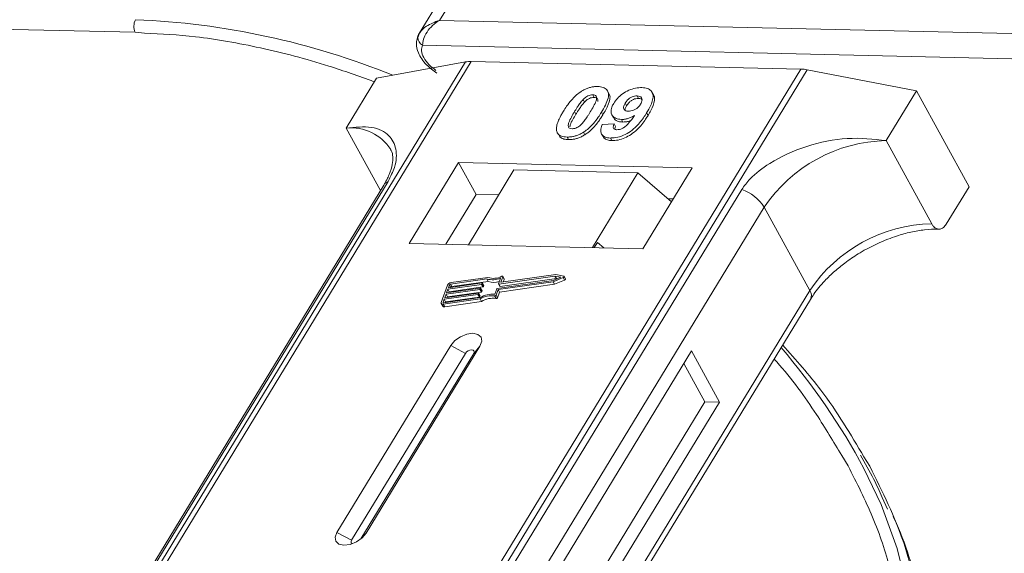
# Model space of a CAD drawing. Header units: millimetres. Extents: x -645 to 830, y -176 to 857.
# Tile 65 of 76: x 380 to 424, y 785 to 808. Entities that reach past the tile are written whole.
import ezdxf

# ---------------------------------------------------------------- set-up
doc = ezdxf.new("R2010")
doc.units = ezdxf.units.MM

msp = doc.modelspace()

# ---------------------------------------------------------------- linework, layer by layer
at = {"color": 7, "linetype": 'Continuous', "lineweight": 15}
for p, q in [((399.271, 810.569), (397.59, 807.806)), ((398.491, 808.394), (400.004, 810.88)), ((352.97, 808.599), (385.017, 807.863)), ((444.027, 807.35), (398.491, 808.394)), ((385.017, 807.863), (385.425, 807.833)), ((397.607, 807.833), (397.528, 807.638)), ((397.742, 807.291), (444.001, 806.23)), ((399.647, 806.55), (380.036, 774.322)), ((380.278, 774.316), (399.904, 806.569)), ((395.707, 805.825), (399.647, 806.55)), ((399.904, 806.569), (414.499, 806.235)), ((414.499, 806.235), (394.873, 773.981)), ((395.173, 773.974), (414.783, 806.203)), ((414.783, 806.203), (419.627, 805.277)), ((395.707, 805.825), (394.362, 803.616)), ((406, 805.157), (405.938, 805.27)), ((418.282, 803.067), (419.627, 805.277)), ((419.627, 805.277), (421.955, 801.021)), ((404.857, 804.883), (404.919, 804.769)), ((405.282, 805.093), (405.344, 804.98)), ((407.311, 804.935), (407.249, 805.048)), ((407.969, 805.098), (407.907, 805.212)), ((404.478, 804.351), (404.54, 804.238)), ((406.722, 804.725), (406.784, 804.611)), ((405.731, 804.206), (405.668, 804.319)), ((406.133, 804.203), (406.195, 804.089)), ((406.552, 804.001), (406.614, 803.888)), ((407.731, 804.179), (407.669, 804.293)), ((394.362, 803.616), (395.876, 800.848)), ((405.705, 803.772), (406.231, 803.807)), ((406.231, 803.807), (406.293, 803.694)), ((403.762, 803.347), (403.824, 803.233)), ((404.144, 803.223), (404.206, 803.11)), ((404.87, 803.434), (404.932, 803.321)), ((405.673, 803.353), (405.735, 803.24)), ((406.064, 803.179), (406.126, 803.066)), ((420.3, 799.379), (418.282, 803.067)), ((399.34, 802.101), (397.155, 798.511)), ((409.684, 801.864), (399.34, 802.101)), ((399.34, 802.101), (400.116, 800.683)), ((401.79, 801.765), (399.774, 798.451)), ((407.286, 801.639), (401.79, 801.765)), ((407.499, 798.273), (409.684, 801.864)), ((405.269, 798.324), (407.286, 801.639)), ((407.286, 801.639), (408.765, 800.354)), ((396.024, 801.091), (382.243, 778.442)), ((382.435, 778.61), (396.217, 801.259)), ((411.881, 800.9), (398.099, 778.25)), ((420.946, 799.364), (421.955, 801.021)), ((400.116, 800.683), (398.772, 798.474)), ((401.118, 800.66), (400.116, 800.683)), ((408.843, 800.483), (408.612, 800.488)), ((399.096, 777.461), (412.878, 800.11)), ((414.895, 796.422), (412.878, 800.11)), ((397.155, 798.511), (407.499, 798.273)), ((405.493, 798.552), (405.353, 798.322)), ((405.768, 798.313), (405.493, 798.552)), ((400.594, 796.936), (398.984, 796.708)), ((400.642, 797.004), (399.007, 796.772)), ((400.656, 796.823), (400.594, 796.936)), ((401.109, 796.722), (401.198, 796.969)), ((403.608, 797.062), (401.124, 796.709)), ((401.186, 796.595), (403.67, 796.948)), ((401.215, 796.797), (401.298, 797.028)), ((403.647, 797.128), (401.23, 796.784)), ((401.359, 796.931), (401.297, 797.045)), ((401.298, 797.028), (401.36, 796.915)), ((403.533, 796.809), (403.975, 796.995)), ((403.539, 796.87), (403.864, 797.007)), ((403.864, 797.007), (403.608, 797.062)), ((403.67, 796.948), (403.608, 797.062)), ((403.996, 797.054), (403.647, 797.128)), ((403.67, 796.948), (403.706, 796.94)), ((403.975, 796.995), (404.037, 796.881)), ((404.073, 796.931), (404.011, 797.044)), ((398.849, 796.658), (398.574, 795.892)), ((398.806, 796.319), (400.3, 796.531)), ((400.357, 796.691), (398.863, 796.479)), ((398.886, 796.543), (400.38, 796.755)), ((398.932, 796.67), (398.886, 796.543)), ((398.925, 796.365), (400.419, 796.577)), ((398.993, 796.558), (398.932, 796.67)), ((398.984, 796.708), (399.047, 796.594)), ((399.047, 796.594), (400.656, 796.823)), ((400.315, 796.518), (400.303, 796.486)), ((400.377, 796.413), (400.315, 796.526)), ((400.377, 796.405), (400.315, 796.518)), ((400.419, 796.577), (400.357, 796.691)), ((400.395, 796.742), (400.384, 796.71)), ((400.446, 796.596), (400.384, 796.71)), ((400.457, 796.636), (400.395, 796.75)), ((400.457, 796.628), (400.395, 796.742)), ((400.446, 796.596), (400.457, 796.628)), ((400.94, 796.252), (401.029, 796.498)), ((401.055, 796.517), (403.539, 796.87)), ((401.094, 796.462), (403.533, 796.809)), ((401.11, 796.714), (401.172, 796.6)), ((401.186, 796.595), (401.124, 796.709)), ((401.156, 796.349), (403.595, 796.695)), ((401.222, 796.785), (401.215, 796.797)), ((401.317, 796.797), (401.36, 796.915)), ((403.595, 796.695), (403.533, 796.809)), ((403.595, 796.695), (404.037, 796.881)), ((398.686, 795.878), (400.296, 796.107)), ((400.197, 796.244), (398.702, 796.032)), ((398.725, 796.096), (400.22, 796.308)), ((398.783, 796.255), (398.725, 796.096)), ((398.765, 795.918), (400.259, 796.131)), ((400.277, 796.467), (398.783, 796.255)), ((398.845, 796.142), (398.783, 796.255)), ((398.863, 796.479), (398.806, 796.319)), ((398.834, 796.111), (398.845, 796.142)), ((398.845, 796.142), (400.339, 796.354)), ((398.925, 796.365), (398.863, 796.479)), ((398.914, 796.334), (398.925, 796.365)), ((400.259, 796.131), (400.197, 796.244)), ((400.235, 796.295), (400.223, 796.263)), ((400.285, 796.149), (400.223, 796.263)), ((400.296, 796.19), (400.234, 796.303)), ((400.235, 796.295), (400.297, 796.181)), ((400.339, 796.354), (400.277, 796.467)), ((400.285, 796.149), (400.297, 796.181)), ((400.365, 796.373), (400.303, 796.486)), ((400.365, 796.373), (400.377, 796.405)), ((400.936, 796.178), (400.998, 796.065)), ((401.006, 796.215), (401.094, 796.462)), ((401.068, 796.102), (401.006, 796.215)), ((401.068, 796.102), (401.156, 796.349)), ((401.156, 796.349), (401.094, 796.462)), ((414.895, 796.422), (401.153, 773.837)), ((398.575, 795.843), (398.638, 795.73)), ((398.702, 796.032), (398.657, 795.904)), ((398.657, 795.904), (398.671, 795.878)), ((398.663, 795.814), (400.298, 796.046)), ((398.726, 795.701), (398.663, 795.814)), ((398.765, 795.918), (398.702, 796.032)), ((398.726, 795.701), (400.36, 795.933)), ((398.754, 795.888), (398.765, 795.918)), ((400.36, 795.933), (400.298, 796.046)), ((401.42, 773.831), (414.925, 796.026)), ((398.992, 793.987), (393.95, 785.701)), ((395.243, 785.671), (400.285, 793.958)), ((398.992, 793.987), (399.64, 793.636)), ((400.285, 793.958), (400.009, 793.628)), ((399.64, 793.636), (394.598, 785.35)), ((395.012, 785.416), (400.009, 793.628)), ((409.659, 793.742), (402.936, 782.694)), ((410.9, 791.473), (409.659, 793.742)), ((410.254, 791.488), (409.323, 793.19)), ((403.867, 780.992), (410.254, 791.488)), ((404.177, 780.425), (410.9, 791.473)), ((410.9, 791.473), (410.254, 791.488)), ((416.311, 789.11), (416.593, 788.652)), ((417.563, 788.629), (417.292, 789.05)), ((418.105, 787.249), (418.348, 786.723)), ((394.598, 785.35), (393.95, 785.701)), ((395.243, 785.671), (395.073, 785.468))]:
    msp.add_line(p, q, dxfattribs=at)
at = {"color": 7, "linetype": 'Continuous', "lineweight": 15, "flags": 128}
for points in [[(401.249, 797.049), (401.26, 797.053), (401.27, 797.055), (401.28, 797.055), (401.288, 797.053), (401.294, 797.049), (401.298, 797.043), (401.299, 797.036), (401.298, 797.028)], [(403.996, 797.054), (404.005, 797.05), (404.011, 797.045), (404.013, 797.037), (404.011, 797.028), (404.006, 797.018), (403.998, 797.009), (403.987, 797.001), (403.975, 796.995)], [(404.037, 796.881), (404.049, 796.888), (404.06, 796.896), (404.068, 796.905), (404.073, 796.914), (404.075, 796.923), (404.073, 796.931)], [(400.3, 796.531), (400.304, 796.532), (400.307, 796.531), (400.31, 796.53), (400.313, 796.529), (400.315, 796.527), (400.315, 796.524), (400.316, 796.521), (400.315, 796.518)], [(400.38, 796.755), (400.384, 796.755), (400.388, 796.755), (400.391, 796.754), (400.393, 796.752), (400.395, 796.75), (400.396, 796.748), (400.396, 796.745), (400.395, 796.742)], [(401.124, 796.709), (401.12, 796.709), (401.117, 796.709), (401.114, 796.71), (401.111, 796.711), (401.11, 796.714), (401.109, 796.716), (401.109, 796.719), (401.109, 796.722)], [(401.23, 796.784), (401.226, 796.784), (401.222, 796.785), (401.219, 796.785), (401.217, 796.787), (401.215, 796.789), (401.214, 796.792), (401.214, 796.794), (401.215, 796.797)], [(400.22, 796.308), (400.224, 796.308), (400.227, 796.308), (400.23, 796.307), (400.233, 796.305), (400.234, 796.303), (400.235, 796.301), (400.235, 796.298), (400.235, 796.295)], [(398.663, 795.814), (398.64, 795.813), (398.619, 795.815), (398.601, 795.821), (398.586, 795.83), (398.576, 795.842), (398.57, 795.857), (398.57, 795.874), (398.574, 795.892)], [(398.657, 795.904), (398.655, 795.898), (398.655, 795.892), (398.657, 795.887), (398.661, 795.883), (398.665, 795.88), (398.671, 795.878), (398.679, 795.878), (398.686, 795.878)], [(400.285, 793.958), (400.364, 794.17), (400.333, 794.353), (400.196, 794.477), (399.974, 794.525), (399.701, 794.489), (399.419, 794.374), (399.169, 794.198), (398.992, 793.987)], [(400.009, 793.628), (400.031, 793.689), (400.022, 793.74), (399.983, 793.776), (399.92, 793.79), (399.842, 793.779), (399.762, 793.746), (399.691, 793.696), (399.64, 793.636)], [(418.36, 776.095), (418.479, 776.33), (419.06, 777.844), (419.382, 779.484), (419.441, 781.233), (419.238, 783.071), (418.773, 784.98), (418.053, 786.936), (417.293, 788.531)], [(393.95, 785.701), (393.87, 785.489), (393.901, 785.306), (394.038, 785.182), (394.26, 785.134), (394.533, 785.17), (394.816, 785.285), (395.065, 785.461), (395.243, 785.671)], [(394.598, 785.35), (394.575, 785.29), (394.584, 785.238), (394.623, 785.202), (394.627, 785.2)]]:
    msp.add_lwpolyline(points, dxfattribs=at)
at = {"color": 7, "linetype": 'Continuous', "lineweight": 15}
for centre, radius, start, end in [((385.563, 808.131), 0.609, 151.2883, 206.0774), ((383.665, 774.506), 33.944, 67.9083, 87.696), ((397.797, 807.623), 0.269, 148.8877, 176.6325), ((397.918, 807.64), 0.39, 180.1193, 243.2863), ((399.868, 805.306), 1.264, 88.3644, 100.0749), ((414.452, 804.504), 1.731, 78.9596, 88.4511), ((394.579, 801.539), 2.088, 32.7281, 95.9449), ((418.433, 796.373), 6.695, 91.2925, 146.0732), ((396.395, 800.86), 0.437, 114.0472, 148.0355), ((411.303, 799.145), 1.847, 31.4947, 71.765), ((420.451, 792.686), 6.695, 91.2925, 146.0732), ((400.855, 797.71), 0.816, 251.2927, 294.8085), ((400.896, 797.696), 0.737, 249.8549, 298.6145), ((401.342, 796.923), 0.0192, 336.1246, 26.8104), ((399.034, 796.568), 0.206, 97.4207, 153.8527), ((398.993, 796.64), 0.0686, 97.4207, 153.8527), ((399.056, 796.526), 0.0692, 97.5763, 152.4403), ((400.353, 796.725), 0.0343, 277.4207, 333.8527), ((400.415, 796.611), 0.0343, 277.4207, 333.8527), ((400.448, 796.632), 0.00992, 336.9348, 26.0002), ((400.909, 797.545), 0.765, 250.6487, 287.8017), ((401.06, 796.483), 0.0343, 97.4207, 153.8527), ((401.182, 796.608), 0.0134, 216.6597, 287.1115), ((400.192, 796.278), 0.0343, 277.4207, 333.8527), ((400.254, 796.165), 0.0343, 277.4207, 333.8527), ((400.273, 796.501), 0.0343, 277.4207, 333.8527), ((400.838, 795.201), 1.056, 84.4424, 120.9301), ((400.287, 796.185), 0.00992, 336.9348, 26.0002), ((400.787, 795.293), 0.898, 80.3986, 122.9491), ((400.335, 796.388), 0.0343, 277.4207, 333.8527), ((400.849, 795.18), 0.898, 80.3986, 122.9491), ((400.368, 796.409), 0.00992, 336.9348, 26.0002), ((400.946, 796.244), 0.0662, 261.7629, 334.647), ((401.008, 796.13), 0.0662, 261.7629, 334.647), ((414.588, 796.2), 0.38, 332.7392, 35.9387), ((398.702, 795.777), 0.0803, 216.6597, 287.1115), ((391.383, 774.739), 29.353, 28.0253, 40.7284), ((406.521, 780.947), 13.251, 340.9924, 24.3504)]:
    msp.add_arc(centre, radius, start, end, dxfattribs=at)
for points, knots in [([(398.491, 808.394), (398.287, 808.317), (397.971, 808.196), (397.68, 807.946), (397.602, 807.819), (397.566, 807.762)], [0, 0, 0, 0, 0.498413, 0.772937, 1, 1, 1, 1]), ([(398.491, 808.394), (398.385, 808.321), (398.174, 808.174), (397.929, 807.876), (397.766, 807.557), (397.75, 807.376), (397.742, 807.291)], [0, 0, 0, 0, 0.251519, 0.501784, 0.765632, 1, 1, 1, 1]), ([(385.425, 807.833), (386.173, 807.792), (387.83, 807.702), (390.576, 807.206), (393.233, 806.524), (394.92, 805.916), (395.587, 805.676)], [0, 0, 0, 0, 0.233249, 0.517195, 0.809137, 1, 1, 1, 1]), ([(397.556, 807.739), (397.516, 807.615), (397.434, 807.36), (397.529, 806.991), (397.699, 806.68), (397.956, 806.36), (398.217, 806.175), (398.381, 806.059)], [0, 0, 0, 0, 0.2080001, 0.4277837, 0.5804151, 0.736816, 1, 1, 1, 1]), ([(398.332, 806.177), (398.224, 806.26), (398.002, 806.432), (397.779, 806.744), (397.673, 807.052), (397.72, 807.213), (397.742, 807.291)], [0, 0, 0, 0, 0.241864, 0.5, 0.758136, 1, 1, 1, 1]), ([(403.98, 804.363), (404.027, 804.436), (404.132, 804.604), (404.356, 804.895), (404.589, 805.126), (404.761, 805.238), (404.78, 805.25)], [0, 0, 0, 0, 0.236731, 0.537555, 0.949668, 1, 1, 1, 1]), ([(404.78, 805.25), (404.826, 805.278), (404.918, 805.333), (405.066, 805.394), (405.216, 805.437), (405.338, 805.455), (405.435, 805.462), (405.482, 805.461), (405.506, 805.461)], [0, 0, 0, 0, 0.193776, 0.3936, 0.587864, 0.788908, 0.894169, 1, 1, 1, 1]), ([(405.506, 805.461), (405.59, 805.454), (405.759, 805.438), (405.92, 805.324), (405.997, 805.157), (405.958, 804.822), (405.791, 804.533), (405.668, 804.319)], [0, 0, 0, 0, 0.147566, 0.296688, 0.431278, 0.580404, 1, 1, 1, 1]), ([(406.211, 804.715), (406.262, 804.789), (406.362, 804.938), (406.598, 805.145), (406.878, 805.304), (407.184, 805.406), (407.367, 805.413), (407.463, 805.416)], [0, 0, 0, 0, 0.197927, 0.397728, 0.597413, 0.790584, 1, 1, 1, 1]), ([(407.463, 805.416), (407.547, 805.409), (407.716, 805.393), (407.88, 805.276), (407.966, 805.103), (407.942, 804.804), (407.806, 804.522), (407.689, 804.325), (407.669, 804.293)], [0, 0, 0, 0, 0.148288, 0.297745, 0.443713, 0.607791, 0.934708, 1, 1, 1, 1]), ([(404.478, 804.351), (404.5, 804.388), (404.546, 804.462), (404.61, 804.561), (404.671, 804.65), (404.728, 804.728), (404.787, 804.807), (404.834, 804.857), (404.857, 804.883)], [0, 0, 0, 0, 0.205942, 0.411959, 0.558149, 0.704502, 0.851801, 1, 1, 1, 1]), ([(404.857, 804.883), (404.896, 804.921), (404.958, 804.982), (405.07, 805.05), (405.173, 805.085), (405.242, 805.093), (405.278, 805.093), (405.282, 805.093)], [0, 0, 0, 0, 0.334804, 0.542561, 0.750382, 0.970721, 1, 1, 1, 1]), ([(404.919, 804.769), (404.958, 804.807), (405.02, 804.869), (405.132, 804.937), (405.235, 804.971), (405.304, 804.979), (405.34, 804.98), (405.344, 804.98)], [0, 0, 0, 0, 0.334804, 0.542561, 0.750382, 0.970721, 1, 1, 1, 1]), ([(405.282, 805.093), (405.317, 805.089), (405.38, 805.082), (405.439, 805.038), (405.462, 804.955), (405.432, 804.802), (405.322, 804.584), (405.224, 804.419), (405.174, 804.335)], [0, 0, 0, 0, 0.104614, 0.188814, 0.273512, 0.444127, 0.719481, 1, 1, 1, 1]), ([(405.344, 804.98), (405.379, 804.976), (405.442, 804.969), (405.5, 804.924), (405.521, 804.864), (405.51, 804.815), (405.505, 804.792)], [0, 0, 0, 0, 0.293658, 0.530016, 0.767769, 1, 1, 1, 1]), ([(405.731, 804.206), (405.774, 804.28), (405.909, 804.51), (406.039, 804.814), (406.06, 805.063), (406.004, 805.131), (405.989, 805.15)], [0, 0, 0, 0, 0.220552, 0.687786, 0.91457, 1, 1, 1, 1]), ([(406.722, 804.725), (406.754, 804.773), (406.804, 804.849), (406.913, 804.947), (407.019, 805.004), (407.137, 805.043), (407.209, 805.046), (407.249, 805.048)], [0, 0, 0, 0, 0.2913202, 0.4655393, 0.6416315, 0.798664, 1, 1, 1, 1]), ([(406.784, 804.611), (406.816, 804.659), (406.866, 804.735), (406.975, 804.833), (407.081, 804.891), (407.199, 804.93), (407.271, 804.933), (407.311, 804.935)], [0, 0, 0, 0, 0.29132, 0.465539, 0.641632, 0.798664, 1, 1, 1, 1]), ([(407.249, 805.048), (407.29, 805.043), (407.374, 805.033), (407.447, 804.966), (407.477, 804.877), (407.453, 804.775), (407.416, 804.708), (407.399, 804.677)], [0, 0, 0, 0, 0.207955, 0.420406, 0.62732, 0.827707, 1, 1, 1, 1]), ([(407.311, 804.935), (407.354, 804.931), (407.42, 804.925), (407.454, 804.89), (407.466, 804.878)], [0, 0, 0, 0, 0.652821, 1, 1, 1, 1]), ([(407.731, 804.179), (407.775, 804.253), (407.905, 804.476), (408.02, 804.776), (408.027, 805.014), (407.971, 805.079), (407.959, 805.092)], [0, 0, 0, 0, 0.2271221, 0.6848597, 0.9348975, 1, 1, 1, 1]), ([(403.691, 803.464), (403.684, 803.495), (403.669, 803.556), (403.679, 803.689), (403.724, 803.86), (403.805, 804.047), (403.893, 804.215), (403.951, 804.313), (403.98, 804.363)], [0, 0, 0, 0, 0.1184406, 0.2393457, 0.4595932, 0.6849248, 0.8422399, 1, 1, 1, 1]), ([(404.368, 803.592), (404.327, 803.597), (404.26, 803.606), (404.207, 803.657), (404.191, 803.743), (404.223, 803.896), (404.336, 804.111), (404.43, 804.271), (404.478, 804.351)], [0, 0, 0, 0, 0.1253702, 0.2022903, 0.2791788, 0.4647576, 0.7305818, 1, 1, 1, 1]), ([(404.54, 804.238), (404.562, 804.275), (404.608, 804.348), (404.672, 804.448), (404.733, 804.537), (404.79, 804.615), (404.85, 804.693), (404.896, 804.744), (404.919, 804.769)], [0, 0, 0, 0, 0.2059417, 0.4119594, 0.558149, 0.7045024, 0.8518015, 1, 1, 1, 1]), ([(406.552, 804.001), (406.469, 804.01), (406.301, 804.028), (406.147, 804.152), (406.077, 804.325), (406.106, 804.523), (406.18, 804.657), (406.211, 804.715)], [0, 0, 0, 0, 0.210189, 0.421773, 0.623603, 0.837034, 1, 1, 1, 1]), ([(406.86, 804.368), (406.818, 804.372), (406.741, 804.38), (406.667, 804.434), (406.639, 804.508), (406.657, 804.609), (406.698, 804.682), (406.722, 804.725)], [0, 0, 0, 0, 0.213937, 0.398075, 0.583091, 0.751666, 1, 1, 1, 1]), ([(406.71, 804.412), (406.712, 804.435), (406.719, 804.499), (406.759, 804.568), (406.784, 804.611)], [0, 0, 0, 0, 0.366323, 1, 1, 1, 1]), ([(407.399, 804.677), (407.369, 804.634), (407.32, 804.56), (407.207, 804.468), (407.092, 804.409), (406.971, 804.371), (406.897, 804.369), (406.86, 804.368)], [0, 0, 0, 0, 0.2673945, 0.4472142, 0.6271221, 0.8130653, 1, 1, 1, 1]), ([(404.272, 803.669), (404.276, 803.699), (404.289, 803.803), (404.401, 803.999), (404.493, 804.158), (404.54, 804.238)], [0, 0, 0, 0, 0.166989, 0.580698, 1, 1, 1, 1]), ([(405.174, 804.335), (405.151, 804.298), (405.106, 804.225), (405.041, 804.125), (404.98, 804.036), (404.923, 803.957), (404.863, 803.879), (404.817, 803.828), (404.793, 803.802)], [0, 0, 0, 0, 0.20527, 0.410616, 0.55715, 0.703844, 0.851471, 1, 1, 1, 1]), ([(405.668, 804.319), (405.622, 804.246), (405.517, 804.078), (405.297, 803.793), (405.066, 803.563), (404.895, 803.451), (404.87, 803.434)], [0, 0, 0, 0, 0.237281, 0.538591, 0.932677, 1, 1, 1, 1]), ([(404.932, 803.321), (404.976, 803.35), (405.064, 803.41), (405.211, 803.535), (405.366, 803.695), (405.511, 803.876), (405.631, 804.047), (405.697, 804.153), (405.731, 804.206)], [0, 0, 0, 0, 0.118595, 0.239509, 0.447458, 0.659935, 0.829685, 1, 1, 1, 1]), ([(407.669, 804.293), (407.623, 804.219), (407.482, 803.998), (407.237, 803.692), (406.886, 803.415), (406.56, 803.253), (406.274, 803.183), (406.12, 803.18), (406.064, 803.179)], [0, 0, 0, 0, 0.142337, 0.429127, 0.589943, 0.751205, 0.909895, 1, 1, 1, 1]), ([(406.126, 803.066), (406.217, 803.069), (406.399, 803.076), (406.7, 803.175), (406.997, 803.335), (407.336, 803.618), (407.564, 803.914), (407.697, 804.125), (407.731, 804.179)], [0, 0, 0, 0, 0.14324, 0.28761, 0.430449, 0.591135, 0.89544, 1, 1, 1, 1]), ([(406.206, 804.095), (406.218, 804.069), (406.256, 803.983), (406.401, 803.906), (406.551, 803.893), (406.614, 803.888)], [0, 0, 0, 0, 0.20752, 0.66568, 1, 1, 1, 1]), ([(406.352, 803.546), (406.389, 803.548), (406.462, 803.553), (406.594, 803.605), (406.742, 803.697), (406.934, 803.895), (407.051, 804.061), (407.132, 804.175)], [0, 0, 0, 0, 0.112015, 0.224355, 0.367768, 0.565827, 1, 1, 1, 1]), ([(407.132, 804.175), (407.086, 804.149), (406.992, 804.096), (406.867, 804.049), (406.768, 804.022), (406.694, 804.009), (406.622, 804.002), (406.575, 804.001), (406.552, 804.001)], [0, 0, 0, 0, 0.243491, 0.496266, 0.61821, 0.741704, 0.870158, 1, 1, 1, 1]), ([(406.614, 803.888), (406.659, 803.889), (406.749, 803.89), (406.868, 803.917), (406.939, 803.941), (406.958, 803.948)], [0, 0, 0, 0, 0.409454, 0.83528, 1, 1, 1, 1]), ([(396.217, 801.259), (396.323, 801.47), (396.594, 802.01), (396.605, 802.725), (396.286, 803.36), (395.552, 803.733), (394.758, 803.655), (394.362, 803.616)], [0, 0, 0, 0, 0.125713, 0.321276, 0.524466, 0.763484, 1, 1, 1, 1]), ([(404.793, 803.802), (404.755, 803.764), (404.693, 803.703), (404.581, 803.635), (404.48, 803.601), (404.41, 803.592), (404.374, 803.592), (404.368, 803.592)], [0, 0, 0, 0, 0.333678, 0.540413, 0.747264, 0.961209, 1, 1, 1, 1]), ([(406.064, 803.179), (405.98, 803.188), (405.828, 803.202), (405.686, 803.307), (405.624, 803.466), (405.65, 803.632), (405.693, 803.742), (405.705, 803.772)], [0, 0, 0, 0, 0.2427882, 0.4388655, 0.6348012, 0.9009361, 1, 1, 1, 1]), ([(406.231, 803.807), (406.213, 803.763), (406.185, 803.695), (406.195, 803.614), (406.236, 803.57), (406.294, 803.55), (406.336, 803.547), (406.352, 803.546)], [0, 0, 0, 0, 0.3447142, 0.5290593, 0.7142089, 0.8921959, 1, 1, 1, 1]), ([(406.258, 803.567), (406.26, 803.59), (406.263, 803.631), (406.284, 803.675), (406.293, 803.694)], [0, 0, 0, 0, 0.569737, 1, 1, 1, 1]), ([(404.144, 803.223), (404.102, 803.226), (404.016, 803.23), (403.903, 803.257), (403.806, 803.303), (403.746, 803.36), (403.709, 803.415), (403.697, 803.448), (403.691, 803.464)], [0, 0, 0, 0, 0.192635, 0.388697, 0.582015, 0.783044, 0.890959, 1, 1, 1, 1]), ([(403.827, 803.235), (403.838, 803.223), (403.87, 803.188), (403.952, 803.149), (404.047, 803.124), (404.135, 803.113), (404.183, 803.111), (404.206, 803.11)], [0, 0, 0, 0, 0.143925, 0.415852, 0.697483, 0.848301, 1, 1, 1, 1]), ([(404.87, 803.434), (404.825, 803.407), (404.732, 803.352), (404.584, 803.291), (404.434, 803.248), (404.312, 803.229), (404.216, 803.223), (404.168, 803.223), (404.144, 803.223)], [0, 0, 0, 0, 0.193769, 0.393564, 0.587886, 0.789131, 0.894283, 1, 1, 1, 1]), ([(404.206, 803.11), (404.25, 803.11), (404.339, 803.111), (404.482, 803.132), (404.631, 803.172), (404.757, 803.223), (404.858, 803.275), (404.907, 803.306), (404.932, 803.321)], [0, 0, 0, 0, 0.193594, 0.390501, 0.584817, 0.78683, 0.892868, 1, 1, 1, 1]), ([(405.738, 803.242), (405.77, 803.199), (405.833, 803.116), (405.989, 803.073), (406.091, 803.068), (406.126, 803.066)], [0, 0, 0, 0, 0.4158523, 0.8021376, 1, 1, 1, 1]), ([(418.282, 803.067), (417.715, 803.128), (416.579, 803.251), (414.738, 802.87), (413.267, 802.195), (412.311, 801.487), (411.997, 801.059), (411.881, 800.9)], [0, 0, 0, 0, 0.249096, 0.498243, 0.745205, 0.90541, 1, 1, 1, 1]), ([(396.328, 802.666), (396.338, 802.652), (396.4, 802.568), (396.433, 802.384), (396.418, 802.02), (396.297, 801.587), (396.112, 801.253), (396.022, 801.09)], [0, 0, 0, 0, 0.054359, 0.333223, 0.559722, 0.78604, 1, 1, 1, 1]), ([(417.405, 798.253), (417.72, 798.411), (418.163, 798.633), (418.827, 798.866), (419.38, 799.02), (419.994, 799.118), (420.414, 799.155), (420.602, 799.138), (420.615, 799.137)], [0, 0, 0, 0, 0.288391, 0.40474, 0.594322, 0.785544, 0.984773, 1, 1, 1, 1]), ([(420.946, 799.364), (420.905, 799.308), (420.822, 799.197), (420.668, 799.129), (420.513, 799.148), (420.386, 799.241), (420.324, 799.34), (420.3, 799.379)], [0, 0, 0, 0, 0.2146939, 0.4293877, 0.6440816, 0.8587754, 1, 1, 1, 1]), ([(414.94, 796.027), (414.984, 796.104), (415.137, 796.374), (415.504, 796.804), (415.978, 797.266), (416.477, 797.67), (416.951, 797.996), (417.283, 798.184), (417.405, 798.253)], [0, 0, 0, 0, 0.097286, 0.340622, 0.525469, 0.686972, 0.885597, 1, 1, 1, 1]), ([(417.292, 789.05), (416.708, 790.044), (415.721, 791.726), (414.284, 793.344), (413.696, 794.006)], [0, 0, 0, 0, 0.591061, 1, 1, 1, 1]), ([(413.317, 793.382), (413.355, 793.34), (414.078, 792.547), (415.117, 791.108), (415.948, 789.717), (416.311, 789.11)], [0, 0, 0, 0, 0.030404, 0.5765971, 1, 1, 1, 1]), ([(417.143, 789.118), (417.347, 788.767), (417.71, 788.141), (417.984, 787.522), (418.105, 787.249)], [0, 0, 0, 0, 0.560181, 1, 1, 1, 1]), ([(416.593, 788.652), (416.979, 787.891), (417.762, 786.347), (418.518, 784.042), (418.901, 781.941), (418.956, 780.078), (418.753, 778.461), (418.399, 777.132), (418.013, 776.401), (417.87, 776.129)], [0, 0, 0, 0, 0.16408, 0.333248, 0.507181, 0.643138, 0.779117, 0.917968, 1, 1, 1, 1]), ([(419.228, 776.168), (419.513, 777.052), (420.089, 778.834), (419.991, 781.934), (419.234, 785.225), (418.117, 787.5), (417.563, 788.629)], [0, 0, 0, 0, 0.248086, 0.5, 0.751914, 1, 1, 1, 1])]:
    msp.add_open_spline(points, degree=3, knots=knots, dxfattribs=at)

doc.saveas('drawing.dxf')
